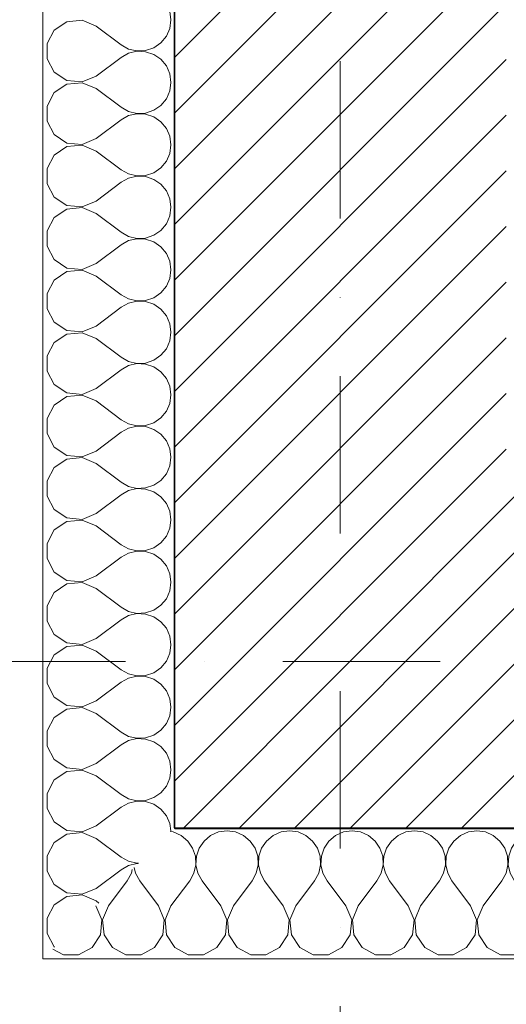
# Model space of a CAD drawing. Header units: millimetres. Extents: x -140780 to 266886, y -104422 to 233759.
# Tile 2 of 104: x 179048 to 179605, y 106803 to 107929. Entities that reach past the tile are written whole.
import ezdxf

# ---------------------------------------------------------------- set-up
doc = ezdxf.new("R2010")
doc.units = ezdxf.units.MM
doc.header["$MEASUREMENT"] = 0
doc.linetypes.add('Kropki i Kreski', pattern=[360, 180, -90, 0, -90])
for name, color, linetype in [('Konstrukcja - Siatki mod', 7, 'Continuous'), ('KR_INW', 7, 'Continuous'), ('NAPIS_SODON', 7, 'Continuous')]:
    doc.layers.add(name, color=color, linetype=linetype)
doc.layers.add('Konstrukcja - Siatki mod_Nr_pióra__48', color=7, linetype='Continuous', lineweight=15, true_color=0xa80f02)
doc.layers.add('KR_INW_Nr_pióra__102', color=7, linetype='Continuous', lineweight=5, true_color=0xcccccc)
for name, color, linetype, lineweight in [('KR_INW_Nr_pióra__101', 252, 'Continuous', 5), ('KR_INW_Nr_pióra__27', 7, 'Continuous', 25), ('KR_INW_Nr_pióra__47', 7, 'Continuous', 15), ('NAPIS_SODON_Nr_pióra__1', 7, 'Continuous', 13)]:
    doc.layers.add(name, color=color, linetype=linetype, lineweight=lineweight)
pattern_1 = [(45, (0, 0), (-31.819804, 31.819804), [])]

# ---------------------------------------------------------------- blocks, each defined once
blk = doc.blocks.new('Strop_1', base_point=(179225, 121523.3))
at = {"layer": 'NAPIS_SODON_Nr_pióra__1', "linetype": 'Continuous', "flags": 128}
blk.add_lwpolyline([(179225, 121523.3), (179225.9, 107003.8), (250898.3, 107008.3), (250897.4, 121527.8)], close=True, dxfattribs=at)
blk = doc.blocks.new('*X146')
at = {"layer": 'KR_INW_Nr_pióra__102', "linetype": 'Continuous'}
for p, q in [((179221.5, 107928.6), (179220.2, 107938.3)), ((179102.4, 107926.5), (179088, 107916.9)), ((179119.8, 107928.2), (179102.4, 107926.5)), ((179135.8, 107921.4), (179119.8, 107928.2)), ((179135.8, 107921.4), (179164.4, 107900)), ((179216.2, 107909.8), (179220.2, 107918.8)), ((179220.2, 107918.8), (179221.5, 107928.6)), ((179088, 107916.9), (179079.7, 107901.6)), ((179209.9, 107902.2), (179216.2, 107909.8)), ((179079.7, 107901.6), (179079.7, 107884.2)), ((179164.4, 107900), (179173, 107895.2)), ((179173, 107895.2), (179182.6, 107893)), ((179192.4, 107893.5), (179201.8, 107896.6)), ((179201.8, 107896.6), (179209.9, 107902.2)), ((179079.7, 107884.2), (179088, 107868.8)), ((179135.8, 107864.3), (179164.4, 107885.7)), ((179173, 107890.5), (179164.4, 107885.7)), ((179182.6, 107892.7), (179173, 107890.5)), ((179182.6, 107893), (179192.4, 107893.5)), ((179192.4, 107892.2), (179182.6, 107892.7)), ((179201.8, 107889.1), (179192.4, 107892.2)), ((179209.9, 107883.5), (179201.8, 107889.1)), ((179216.2, 107875.9), (179209.9, 107883.5)), ((179220.2, 107866.9), (179216.2, 107875.9)), ((179088, 107868.8), (179102.4, 107859.2)), ((179119.8, 107857.6), (179135.8, 107864.3)), ((179221.5, 107857.1), (179220.2, 107866.9)), ((179102.4, 107855.1), (179088, 107845.5)), ((179102.4, 107859.2), (179119.8, 107857.6)), ((179119.8, 107856.7), (179102.4, 107855.1)), ((179135.8, 107850), (179119.8, 107856.7)), ((179135.8, 107850), (179164.4, 107828.6)), ((179220.2, 107847.4), (179221.5, 107857.1)), ((179088, 107845.5), (179079.7, 107830.1)), ((179216.2, 107838.4), (179220.2, 107847.4)), ((179079.7, 107830.1), (179079.7, 107812.7)), ((179164.4, 107828.6), (179173, 107823.8)), ((179201.8, 107825.2), (179209.9, 107830.8)), ((179209.9, 107830.8), (179216.2, 107838.4)), ((179173, 107819.1), (179164.4, 107814.3)), ((179173, 107823.8), (179182.6, 107821.6)), ((179182.6, 107821.3), (179173, 107819.1)), ((179182.6, 107821.6), (179192.4, 107822.1)), ((179192.4, 107820.8), (179182.6, 107821.3)), ((179192.4, 107822.1), (179201.8, 107825.2)), ((179201.8, 107817.7), (179192.4, 107820.8)), ((179209.9, 107812.1), (179201.8, 107817.7)), ((179079.7, 107812.7), (179088, 107797.4)), ((179135.8, 107792.9), (179164.4, 107814.3)), ((179216.2, 107804.5), (179209.9, 107812.1)), ((179088, 107797.4), (179102.4, 107787.8)), ((179220.2, 107795.5), (179216.2, 107804.5)), ((179221.5, 107785.7), (179220.2, 107795.5)), ((179102.4, 107783.7), (179088, 107774)), ((179102.4, 107787.8), (179119.8, 107786.1)), ((179119.8, 107785.3), (179102.4, 107783.7)), ((179119.8, 107786.1), (179135.8, 107792.9)), ((179135.8, 107778.6), (179119.8, 107785.3)), ((179220.2, 107776), (179221.5, 107785.7)), ((179088, 107774), (179079.7, 107758.7)), ((179135.8, 107778.6), (179164.4, 107757.1)), ((179216.2, 107766.9), (179220.2, 107776)), ((179209.9, 107759.4), (179216.2, 107766.9)), ((179079.7, 107758.7), (179079.7, 107741.3)), ((179164.4, 107757.1), (179173, 107752.4)), ((179173, 107752.4), (179182.6, 107750.1)), ((179182.6, 107749.9), (179173, 107747.6)), ((179182.6, 107750.1), (179192.4, 107750.6)), ((179192.4, 107749.4), (179182.6, 107749.9)), ((179192.4, 107750.6), (179201.8, 107753.8)), ((179201.8, 107746.2), (179192.4, 107749.4)), ((179201.8, 107753.8), (179209.9, 107759.4)), ((179079.7, 107741.3), (179088, 107726)), ((179135.8, 107721.4), (179164.4, 107742.9)), ((179173, 107747.6), (179164.4, 107742.9)), ((179209.9, 107740.6), (179201.8, 107746.2)), ((179216.2, 107733.1), (179209.9, 107740.6)), ((179220.2, 107724), (179216.2, 107733.1)), ((179088, 107726), (179102.4, 107716.3)), ((179102.4, 107716.3), (179119.8, 107714.7)), ((179119.8, 107714.7), (179135.8, 107721.4)), ((179221.5, 107714.3), (179220.2, 107724)), ((179102.4, 107712.2), (179088, 107702.6)), ((179119.8, 107713.9), (179102.4, 107712.2)), ((179135.8, 107707.1), (179119.8, 107713.9)), ((179135.8, 107707.1), (179164.4, 107685.7)), ((179216.2, 107695.5), (179220.2, 107704.5)), ((179220.2, 107704.5), (179221.5, 107714.3)), ((179088, 107702.6), (179079.7, 107687.3)), ((179209.9, 107687.9), (179216.2, 107695.5)), ((179079.7, 107687.3), (179079.7, 107669.9)), ((179164.4, 107685.7), (179173, 107680.9)), ((179192.4, 107679.2), (179201.8, 107682.3)), ((179201.8, 107682.3), (179209.9, 107687.9)), ((179079.7, 107669.9), (179088, 107654.5)), ((179135.8, 107650), (179164.4, 107671.4)), ((179173, 107676.2), (179164.4, 107671.4)), ((179173, 107680.9), (179182.6, 107678.7)), ((179182.6, 107678.4), (179173, 107676.2)), ((179182.6, 107678.7), (179192.4, 107679.2)), ((179192.4, 107677.9), (179182.6, 107678.4)), ((179201.8, 107674.8), (179192.4, 107677.9)), ((179209.9, 107669.2), (179201.8, 107674.8)), ((179216.2, 107661.6), (179209.9, 107669.2)), ((179220.2, 107652.6), (179216.2, 107661.6)), ((179088, 107654.5), (179102.4, 107644.9)), ((179119.8, 107643.3), (179135.8, 107650)), ((179221.5, 107642.9), (179220.2, 107652.6)), ((179102.4, 107640.8), (179088, 107631.2)), ((179102.4, 107644.9), (179119.8, 107643.3)), ((179119.8, 107642.4), (179102.4, 107640.8)), ((179135.8, 107635.7), (179119.8, 107642.4)), ((179220.2, 107633.1), (179221.5, 107642.9)), ((179088, 107631.2), (179079.7, 107615.8)), ((179135.8, 107635.7), (179164.4, 107614.3)), ((179216.2, 107624.1), (179220.2, 107633.1)), ((179079.7, 107615.8), (179079.7, 107598.4)), ((179164.4, 107614.3), (179173, 107609.5)), ((179201.8, 107610.9), (179209.9, 107616.5)), ((179209.9, 107616.5), (179216.2, 107624.1)), ((179173, 107604.8), (179164.4, 107600)), ((179173, 107609.5), (179182.6, 107607.3)), ((179182.6, 107607), (179173, 107604.8)), ((179182.6, 107607.3), (179192.4, 107607.8)), ((179192.4, 107606.5), (179182.6, 107607)), ((179192.4, 107607.8), (179201.8, 107610.9)), ((179201.8, 107603.4), (179192.4, 107606.5)), ((179209.9, 107597.8), (179201.8, 107603.4)), ((179079.7, 107598.4), (179088, 107583.1)), ((179135.8, 107578.6), (179164.4, 107600)), ((179216.2, 107590.2), (179209.9, 107597.8)), ((179088, 107583.1), (179102.4, 107573.5)), ((179220.2, 107581.2), (179216.2, 107590.2)), ((179221.5, 107571.4), (179220.2, 107581.2)), ((179102.4, 107569.4), (179088, 107559.7)), ((179102.4, 107573.5), (179119.8, 107571.8)), ((179119.8, 107571), (179102.4, 107569.4)), ((179119.8, 107571.8), (179135.8, 107578.6)), ((179135.8, 107564.3), (179119.8, 107571)), ((179220.2, 107561.7), (179221.5, 107571.4)), ((179088, 107559.7), (179079.7, 107544.4)), ((179135.8, 107564.3), (179164.4, 107542.9)), ((179216.2, 107552.7), (179220.2, 107561.7)), ((179209.9, 107545.1), (179216.2, 107552.7)), ((179079.7, 107544.4), (179079.7, 107527)), ((179164.4, 107542.9), (179173, 107538.1)), ((179173, 107538.1), (179182.6, 107535.9)), ((179182.6, 107535.6), (179173, 107533.3)), ((179182.6, 107535.9), (179192.4, 107536.3)), ((179192.4, 107535.1), (179182.6, 107535.6)), ((179192.4, 107536.3), (179201.8, 107539.5)), ((179201.8, 107531.9), (179192.4, 107535.1)), ((179201.8, 107539.5), (179209.9, 107545.1)), ((179079.7, 107527), (179088, 107511.7)), ((179135.8, 107507.1), (179164.4, 107528.6)), ((179173, 107533.3), (179164.4, 107528.6)), ((179209.9, 107526.4), (179201.8, 107531.9)), ((179216.2, 107518.8), (179209.9, 107526.4)), ((179220.2, 107509.8), (179216.2, 107518.8)), ((179088, 107511.7), (179102.4, 107502.1)), ((179102.4, 107502.1), (179119.8, 107500.4)), ((179119.8, 107500.4), (179135.8, 107507.1)), ((179221.5, 107500), (179220.2, 107509.8)), ((179102.4, 107497.9), (179088, 107488.3)), ((179119.8, 107499.6), (179102.4, 107497.9)), ((179135.8, 107492.9), (179119.8, 107499.6)), ((179135.8, 107492.9), (179164.4, 107471.4)), ((179216.2, 107481.2), (179220.2, 107490.2)), ((179220.2, 107490.2), (179221.5, 107500)), ((179088, 107488.3), (179079.7, 107473)), ((179209.9, 107473.6), (179216.2, 107481.2)), ((179079.7, 107473), (179079.7, 107455.6)), ((179164.4, 107471.4), (179173, 107466.7)), ((179192.4, 107464.9), (179201.8, 107468.1)), ((179201.8, 107468.1), (179209.9, 107473.6)), ((179135.8, 107435.7), (179164.4, 107457.1)), ((179173, 107461.9), (179164.4, 107457.1)), ((179173, 107466.7), (179182.6, 107464.4)), ((179182.6, 107464.1), (179173, 107461.9)), ((179182.6, 107464.4), (179192.4, 107464.9)), ((179192.4, 107463.7), (179182.6, 107464.1)), ((179201.8, 107460.5), (179192.4, 107463.7)), ((179209.9, 107454.9), (179201.8, 107460.5)), ((179079.7, 107455.6), (179088, 107440.3)), ((179216.2, 107447.3), (179209.9, 107454.9)), ((179220.2, 107438.3), (179216.2, 107447.3)), ((179088, 107440.3), (179102.4, 107430.6)), ((179119.8, 107429), (179135.8, 107435.7)), ((179221.5, 107428.6), (179220.2, 107438.3)), ((179102.4, 107426.5), (179088, 107416.9)), ((179102.4, 107430.6), (179119.8, 107429)), ((179119.8, 107428.2), (179102.4, 107426.5)), ((179135.8, 107421.4), (179119.8, 107428.2)), ((179220.2, 107418.8), (179221.5, 107428.6)), ((179088, 107416.9), (179079.7, 107401.6)), ((179135.8, 107421.4), (179164.4, 107400)), ((179216.2, 107409.8), (179220.2, 107418.8)), ((179079.7, 107401.6), (179079.7, 107384.2)), ((179164.4, 107400), (179173, 107395.2)), ((179201.8, 107396.6), (179209.9, 107402.2)), ((179209.9, 107402.2), (179216.2, 107409.8)), ((179173, 107390.5), (179164.4, 107385.7)), ((179173, 107395.2), (179182.6, 107393)), ((179182.6, 107392.7), (179173, 107390.5)), ((179182.6, 107393), (179192.4, 107393.5)), ((179192.4, 107392.2), (179182.6, 107392.7)), ((179192.4, 107393.5), (179201.8, 107396.6)), ((179201.8, 107389.1), (179192.4, 107392.2)), ((179209.9, 107383.5), (179201.8, 107389.1)), ((179079.7, 107384.2), (179088, 107368.8)), ((179135.8, 107364.3), (179164.4, 107385.7)), ((179216.2, 107375.9), (179209.9, 107383.5)), ((179088, 107368.8), (179102.4, 107359.2)), ((179220.2, 107366.9), (179216.2, 107375.9)), ((179221.5, 107357.1), (179220.2, 107366.9)), ((179102.4, 107355.1), (179088, 107345.5)), ((179102.4, 107359.2), (179119.8, 107357.6)), ((179119.8, 107356.7), (179102.4, 107355.1)), ((179119.8, 107357.6), (179135.8, 107364.3)), ((179135.8, 107350), (179119.8, 107356.7)), ((179220.2, 107347.4), (179221.5, 107357.1)), ((179088, 107345.5), (179079.7, 107330.1)), ((179135.8, 107350), (179164.4, 107328.6)), ((179216.2, 107338.4), (179220.2, 107347.4)), ((179209.9, 107330.8), (179216.2, 107338.4)), ((179079.7, 107330.1), (179079.7, 107312.7)), ((179164.4, 107328.6), (179173, 107323.8)), ((179173, 107323.8), (179182.6, 107321.6)), ((179182.6, 107321.3), (179173, 107319.1)), ((179182.6, 107321.6), (179192.4, 107322.1)), ((179192.4, 107320.8), (179182.6, 107321.3)), ((179192.4, 107322.1), (179201.8, 107325.2)), ((179201.8, 107325.2), (179209.9, 107330.8)), ((179079.7, 107312.7), (179088, 107297.4)), ((179135.8, 107292.9), (179164.4, 107314.3)), ((179173, 107319.1), (179164.4, 107314.3)), ((179201.8, 107317.7), (179192.4, 107320.8)), ((179209.9, 107312.1), (179201.8, 107317.7)), ((179216.2, 107304.5), (179209.9, 107312.1)), ((179220.2, 107295.5), (179216.2, 107304.5)), ((179088, 107297.4), (179102.4, 107287.8)), ((179102.4, 107287.8), (179119.8, 107286.1)), ((179119.8, 107286.1), (179135.8, 107292.9)), ((179221.5, 107285.7), (179220.2, 107295.5)), ((179102.4, 107283.7), (179088, 107274)), ((179119.8, 107285.3), (179102.4, 107283.7)), ((179135.8, 107278.6), (179119.8, 107285.3)), ((179135.8, 107278.6), (179164.4, 107257.1)), ((179216.2, 107266.9), (179220.2, 107276)), ((179220.2, 107276), (179221.5, 107285.7)), ((179088, 107274), (179079.7, 107258.7)), ((179209.9, 107259.4), (179216.2, 107266.9)), ((179079.7, 107258.7), (179079.7, 107241.3)), ((179164.4, 107257.1), (179173, 107252.4)), ((179192.4, 107250.6), (179201.8, 107253.8)), ((179201.8, 107253.8), (179209.9, 107259.4)), ((179135.8, 107221.4), (179164.4, 107242.9)), ((179173, 107247.6), (179164.4, 107242.9)), ((179173, 107252.4), (179182.6, 107250.1)), ((179182.6, 107249.9), (179173, 107247.6)), ((179182.6, 107250.1), (179192.4, 107250.6)), ((179192.4, 107249.4), (179182.6, 107249.9)), ((179201.8, 107246.2), (179192.4, 107249.4)), ((179209.9, 107240.6), (179201.8, 107246.2)), ((179079.7, 107241.3), (179088, 107226)), ((179216.2, 107233.1), (179209.9, 107240.6)), ((179220.2, 107224), (179216.2, 107233.1)), ((179088, 107226), (179102.4, 107216.3)), ((179119.8, 107214.7), (179135.8, 107221.4)), ((179221.5, 107214.3), (179220.2, 107224)), ((179102.4, 107212.2), (179088, 107202.6)), ((179102.4, 107216.3), (179119.8, 107214.7)), ((179119.8, 107213.9), (179102.4, 107212.2)), ((179135.8, 107207.1), (179119.8, 107213.9)), ((179220.2, 107204.5), (179221.5, 107214.3)), ((179088, 107202.6), (179079.7, 107187.3)), ((179135.8, 107207.1), (179164.4, 107185.7)), ((179216.2, 107195.5), (179220.2, 107204.5)), ((179079.7, 107187.3), (179079.7, 107169.9)), ((179201.8, 107182.3), (179209.9, 107187.9)), ((179209.9, 107187.9), (179216.2, 107195.5)), ((179164.4, 107185.7), (179173, 107180.9)), ((179173, 107176.2), (179164.4, 107171.4)), ((179173, 107180.9), (179182.6, 107178.7)), ((179182.6, 107178.4), (179173, 107176.2)), ((179182.6, 107178.7), (179192.4, 107179.2)), ((179192.4, 107177.9), (179182.6, 107178.4)), ((179192.4, 107179.2), (179201.8, 107182.3)), ((179201.8, 107174.8), (179192.4, 107177.9)), ((179209.9, 107169.2), (179201.8, 107174.8)), ((179079.7, 107169.9), (179088, 107154.5)), ((179135.8, 107150), (179164.4, 107171.4)), ((179216.2, 107161.6), (179209.9, 107169.2)), ((179088, 107154.5), (179102.4, 107144.9)), ((179220.2, 107152.6), (179216.2, 107161.6)), ((179221.5, 107142.9), (179220.2, 107152.6)), ((179102.4, 107140.8), (179088, 107131.2)), ((179102.4, 107144.9), (179119.8, 107143.3)), ((179119.8, 107142.4), (179102.4, 107140.8)), ((179119.8, 107143.3), (179135.8, 107150)), ((179135.8, 107135.7), (179119.8, 107142.4)), ((179220.2, 107133.1), (179221.5, 107142.9)), ((179088, 107131.2), (179079.7, 107115.8)), ((179135.8, 107135.7), (179164.4, 107114.3)), ((179216.2, 107124.1), (179220.2, 107133.1)), ((179209.9, 107116.5), (179216.2, 107124.1)), ((179079.7, 107115.8), (179079.7, 107098.4)), ((179164.4, 107114.3), (179173, 107109.5)), ((179173, 107109.5), (179182.6, 107107.3)), ((179182.6, 107107.3), (179192.4, 107107.8)), ((179192.4, 107107.8), (179201.8, 107110.9)), ((179201.8, 107110.9), (179209.9, 107116.5)), ((179079.7, 107098.4), (179088, 107083.1)), ((179135.8, 107078.6), (179164.4, 107100)), ((179173, 107104.8), (179164.4, 107100)), ((179182.6, 107107), (179173, 107104.8)), ((179192.4, 107106.5), (179182.6, 107107)), ((179201.8, 107103.4), (179192.4, 107106.5)), ((179209.9, 107097.8), (179201.8, 107103.4)), ((179216.2, 107090.2), (179209.9, 107097.8)), ((179220.2, 107081.2), (179216.2, 107090.2)), ((179088, 107083.1), (179102.4, 107073.5)), ((179102.4, 107073.5), (179119.8, 107071.8)), ((179119.8, 107071.8), (179135.8, 107078.6)), ((179221.5, 107071.4), (179220.2, 107081.2)), ((179102.4, 107069.4), (179088, 107059.7)), ((179119.8, 107071), (179102.4, 107069.4)), ((179135.8, 107064.3), (179119.8, 107071)), ((179135.8, 107064.3), (179164.4, 107042.9)), ((179220.2, 107061.7), (179221.5, 107071.4)), ((179088, 107059.7), (179079.7, 107044.4)), ((179209.9, 107045.1), (179216.2, 107052.7)), ((179216.2, 107052.7), (179220.2, 107061.7)), ((179079.7, 107044.4), (179079.7, 107027)), ((179164.4, 107042.9), (179173, 107038.1)), ((179201.8, 107039.5), (179209.9, 107045.1)), ((179135.8, 107007.1), (179164.4, 107028.6)), ((179173, 107033.3), (179164.4, 107028.6)), ((179173, 107038.1), (179182.6, 107035.9)), ((179182.6, 107035.6), (179173, 107033.3)), ((179182.6, 107035.9), (179192.4, 107036.3)), ((179192.4, 107035.1), (179182.6, 107035.6)), ((179192.4, 107036.3), (179201.8, 107039.5)), ((179201.8, 107031.9), (179192.4, 107035.1)), ((179209.9, 107026.4), (179201.8, 107031.9)), ((179079.7, 107027), (179088, 107011.7)), ((179216.2, 107018.8), (179209.9, 107026.4)), ((179220.2, 107009.8), (179216.2, 107018.8)), ((179088, 107011.7), (179102.4, 107002.1)), ((179119.8, 107000.4), (179135.8, 107007.1)), ((179221.3, 107001.4), (179220.2, 107009.8)), ((179102.4, 106997.9), (179088, 106988.3)), ((179102.4, 107002.1), (179119.8, 107000.4)), ((179119.8, 106999.6), (179102.4, 106997.9)), ((179135.8, 106992.9), (179119.8, 106999.6)), ((179088, 106988.3), (179079.7, 106973)), ((179135.8, 106992.9), (179164.4, 106971.4)), ((179079.7, 106973), (179079.7, 106955.6)), ((179164.4, 106971.4), (179173, 106966.7)), ((179173, 106961.9), (179164.4, 106957.1)), ((179173, 106966.7), (179182.6, 106964.4)), ((179182.6, 106964.1), (179173, 106961.9)), ((179182.6, 106964.4), (179184.5, 106964.5)), ((179184, 106964.1), (179182.6, 106964.1)), ((179079.7, 106955.6), (179088, 106940.3)), ((179135.8, 106935.7), (179164.4, 106957.1)), ((179088, 106940.3), (179102.4, 106930.6)), ((179102.4, 106930.6), (179119.8, 106929)), ((179119.8, 106928.2), (179102.4, 106926.5)), ((179119.8, 106929), (179135.8, 106935.7)), ((179135.8, 106921.4), (179119.8, 106928.2)), ((179088, 106916.9), (179079.7, 106901.6)), ((179102.4, 106926.5), (179088, 106916.9)), ((179135.8, 106921.4), (179139, 106919)), ((179079.7, 106901.6), (179079.7, 106884.2)), ((179079.7, 106884.2), (179088, 106868.8)), ((179088, 106868.8), (179088.4, 106868.5))]:
    blk.add_line(p, q, dxfattribs=at)
blk = doc.blocks.new('Ściana_2', base_point=(179075.1, 121675.6))
at = {"layer": 'KR_INW_Nr_pióra__101', "linetype": 'Continuous'}
h = blk.add_hatch(dxfattribs=at)
h.set_pattern_fill('Cegła_licówka', color=256, style=0, pattern_type=2)
h.set_pattern_definition(pattern_1)
h.paths.add_polyline_path([(179225.1, 107005.1), (179605.1, 107385.1), (179605.1, 113729.1), (179405.1, 113729.1), (179290.1, 113729.1), (179225.1, 113729.1)])
at = {"layer": 'KR_INW_Nr_pióra__27', "linetype": 'Continuous'}
blk.add_line((179225.1, 113729.1), (179225.1, 107005.1), dxfattribs=at)
at = {"layer": 'KR_INW_Nr_pióra__47', "linetype": 'Continuous', "flags": 128}
blk.add_lwpolyline([(179075.1, 113729.1), (179075.1, 106855.1)], dxfattribs=at)
at = {"layer": 'KR_INW'}
blk.add_blockref('*X146', (0, 0), dxfattribs=at)
blk = doc.blocks.new('*X149')
at = {"layer": 'KR_INW_Nr_pióra__102', "linetype": 'Continuous'}
for p, q in [((179224, 107000.2), (179220.6, 107000.7)), ((179233.1, 106996.2), (179224, 107000.2)), ((179240.6, 106989.9), (179233.1, 106996.2)), ((179266.9, 106996.2), (179259.4, 106989.9)), ((179276, 107000.2), (179266.9, 106996.2)), ((179285.7, 107001.6), (179276, 107000.2)), ((179295.5, 107000.2), (179285.7, 107001.6)), ((179304.5, 106996.2), (179295.5, 107000.2)), ((179312.1, 106989.9), (179304.5, 106996.2)), ((179338.4, 106996.2), (179330.8, 106989.9)), ((179347.4, 107000.2), (179338.4, 106996.2)), ((179357.1, 107001.6), (179347.4, 107000.2)), ((179366.9, 107000.2), (179357.1, 107001.6)), ((179375.9, 106996.2), (179366.9, 107000.2)), ((179383.5, 106989.9), (179375.9, 106996.2)), ((179409.8, 106996.2), (179402.2, 106989.9)), ((179418.8, 107000.2), (179409.8, 106996.2)), ((179428.6, 107001.6), (179418.8, 107000.2)), ((179438.3, 107000.2), (179428.6, 107001.6)), ((179447.3, 106996.2), (179438.3, 107000.2)), ((179454.9, 106989.9), (179447.3, 106996.2)), ((179481.2, 106996.2), (179473.6, 106989.9)), ((179490.2, 107000.2), (179481.2, 106996.2)), ((179500, 107001.6), (179490.2, 107000.2)), ((179509.8, 107000.2), (179500, 107001.6)), ((179518.8, 106996.2), (179509.8, 107000.2)), ((179526.4, 106989.9), (179518.8, 106996.2)), ((179552.7, 106996.2), (179545.1, 106989.9)), ((179561.7, 107000.2), (179552.7, 106996.2)), ((179571.4, 107001.6), (179561.7, 107000.2)), ((179581.2, 107000.2), (179571.4, 107001.6)), ((179590.2, 106996.2), (179581.2, 107000.2)), ((179597.8, 106989.9), (179590.2, 106996.2)), ((179624.1, 106996.2), (179616.5, 106989.9)), ((179633.1, 107000.2), (179624.1, 106996.2)), ((179642.9, 107001.6), (179633.1, 107000.2)), ((179652.6, 107000.2), (179642.9, 107001.6)), ((179661.6, 106996.2), (179652.6, 107000.2)), ((179669.2, 106989.9), (179661.6, 106996.2)), ((179695.5, 106996.2), (179687.9, 106989.9)), ((179704.5, 107000.2), (179695.5, 106996.2)), ((179714.3, 107001.6), (179704.5, 107000.2)), ((179724, 107000.2), (179714.3, 107001.6)), ((179733.1, 106996.2), (179724, 107000.2)), ((179740.6, 106989.9), (179733.1, 106996.2)), ((179766.9, 106996.2), (179759.4, 106989.9)), ((179776, 107000.2), (179766.9, 106996.2)), ((179785.7, 107001.6), (179776, 107000.2)), ((179795.5, 107000.2), (179785.7, 107001.6)), ((179804.5, 106996.2), (179795.5, 107000.2)), ((179812.1, 106989.9), (179804.5, 106996.2)), ((179838.4, 106996.2), (179830.8, 106989.9)), ((179847.4, 107000.2), (179838.4, 106996.2)), ((179857.1, 107001.6), (179847.4, 107000.2)), ((179866.9, 107000.2), (179857.1, 107001.6)), ((179875.9, 106996.2), (179866.9, 107000.2)), ((179883.5, 106989.9), (179875.9, 106996.2)), ((179909.8, 106996.2), (179902.2, 106989.9)), ((179918.8, 107000.2), (179909.8, 106996.2)), ((179928.6, 107001.6), (179918.8, 107000.2)), ((179938.3, 107000.2), (179928.6, 107001.6)), ((179947.3, 106996.2), (179938.3, 107000.2)), ((179954.9, 106989.9), (179947.3, 106996.2)), ((179981.2, 106996.2), (179973.6, 106989.9)), ((179990.2, 107000.2), (179981.2, 106996.2)), ((180000, 107001.6), (179990.2, 107000.2)), ((180009.8, 107000.2), (180000, 107001.6)), ((180018.8, 106996.2), (180009.8, 107000.2)), ((180026.4, 106989.9), (180018.8, 106996.2)), ((180052.7, 106996.2), (180045.1, 106989.9)), ((180061.7, 107000.2), (180052.7, 106996.2)), ((180071.4, 107001.6), (180061.7, 107000.2)), ((180081.2, 107000.2), (180071.4, 107001.6)), ((180090.2, 106996.2), (180081.2, 107000.2)), ((180097.8, 106989.9), (180090.2, 106996.2)), ((180124.1, 106996.2), (180116.5, 106989.9)), ((180133.1, 107000.2), (180124.1, 106996.2)), ((180142.9, 107001.6), (180133.1, 107000.2)), ((180152.6, 107000.2), (180142.9, 107001.6)), ((180161.6, 106996.2), (180152.6, 107000.2)), ((180169.2, 106989.9), (180161.6, 106996.2)), ((180195.5, 106996.2), (180187.9, 106989.9)), ((180204.5, 107000.2), (180195.5, 106996.2)), ((180214.3, 107001.6), (180204.5, 107000.2)), ((180224, 107000.2), (180214.3, 107001.6)), ((180233.1, 106996.2), (180224, 107000.2)), ((180240.6, 106989.9), (180233.1, 106996.2)), ((180266.9, 106996.2), (180259.4, 106989.9)), ((180276, 107000.2), (180266.9, 106996.2)), ((180285.7, 107001.6), (180276, 107000.2)), ((180295.5, 107000.2), (180285.7, 107001.6)), ((180304.5, 106996.2), (180295.5, 107000.2)), ((180312.1, 106989.9), (180304.5, 106996.2)), ((180338.4, 106996.2), (180330.8, 106989.9)), ((180347.4, 107000.2), (180338.4, 106996.2)), ((180357.1, 107001.6), (180347.4, 107000.2)), ((180366.9, 107000.2), (180357.1, 107001.6)), ((180375.9, 106996.2), (180366.9, 107000.2)), ((180383.5, 106989.9), (180375.9, 106996.2)), ((180409.8, 106996.2), (180402.2, 106989.9)), ((180418.8, 107000.2), (180409.8, 106996.2)), ((180428.6, 107001.6), (180418.8, 107000.2)), ((180438.3, 107000.2), (180428.6, 107001.6)), ((180447.3, 106996.2), (180438.3, 107000.2)), ((180454.9, 106989.9), (180447.3, 106996.2)), ((180481.2, 106996.2), (180473.6, 106989.9)), ((180490.2, 107000.2), (180481.2, 106996.2)), ((180500, 107001.6), (180490.2, 107000.2)), ((180509.8, 107000.2), (180500, 107001.6)), ((180518.8, 106996.2), (180509.8, 107000.2)), ((180526.4, 106989.9), (180518.8, 106996.2)), ((180552.7, 106996.2), (180545.1, 106989.9)), ((180560.5, 106999.7), (180552.7, 106996.2)), ((179246.2, 106981.8), (179240.6, 106989.9)), ((179259.4, 106989.9), (179253.8, 106981.8)), ((179317.7, 106981.8), (179312.1, 106989.9)), ((179330.8, 106989.9), (179325.2, 106981.8)), ((179389.1, 106981.8), (179383.5, 106989.9)), ((179402.2, 106989.9), (179396.6, 106981.8)), ((179460.5, 106981.8), (179454.9, 106989.9)), ((179473.6, 106989.9), (179468.1, 106981.8)), ((179531.9, 106981.8), (179526.4, 106989.9)), ((179545.1, 106989.9), (179539.5, 106981.8)), ((179603.4, 106981.8), (179597.8, 106989.9)), ((179616.5, 106989.9), (179610.9, 106981.8)), ((179674.8, 106981.8), (179669.2, 106989.9)), ((179687.9, 106989.9), (179682.3, 106981.8)), ((179746.2, 106981.8), (179740.6, 106989.9)), ((179759.4, 106989.9), (179753.8, 106981.8)), ((179817.7, 106981.8), (179812.1, 106989.9)), ((179830.8, 106989.9), (179825.2, 106981.8)), ((179889.1, 106981.8), (179883.5, 106989.9)), ((179902.2, 106989.9), (179896.6, 106981.8)), ((179960.5, 106981.8), (179954.9, 106989.9)), ((179973.6, 106989.9), (179968.1, 106981.8)), ((180031.9, 106981.8), (180026.4, 106989.9)), ((180045.1, 106989.9), (180039.5, 106981.8)), ((180103.4, 106981.8), (180097.8, 106989.9)), ((180116.5, 106989.9), (180110.9, 106981.8)), ((180174.8, 106981.8), (180169.2, 106989.9)), ((180187.9, 106989.9), (180182.3, 106981.8)), ((180246.2, 106981.8), (180240.6, 106989.9)), ((180259.4, 106989.9), (180253.8, 106981.8)), ((180317.7, 106981.8), (180312.1, 106989.9)), ((180330.8, 106989.9), (180325.2, 106981.8)), ((180389.1, 106981.8), (180383.5, 106989.9)), ((180402.2, 106989.9), (180396.6, 106981.8)), ((180460.5, 106981.8), (180454.9, 106989.9)), ((180473.6, 106989.9), (180468.1, 106981.8)), ((180531.9, 106981.8), (180526.4, 106989.9)), ((180545.1, 106989.9), (180539.5, 106981.8)), ((179249.4, 106972.5), (179246.2, 106981.8)), ((179249.9, 106962.6), (179249.4, 106972.5)), ((179250.6, 106972.5), (179250.1, 106962.6)), ((179253.8, 106981.8), (179250.6, 106972.5)), ((179320.8, 106972.5), (179317.7, 106981.8)), ((179321.3, 106962.6), (179320.8, 106972.5)), ((179322.1, 106972.5), (179321.6, 106962.6)), ((179325.2, 106981.8), (179322.1, 106972.5)), ((179392.2, 106972.5), (179389.1, 106981.8)), ((179392.7, 106962.6), (179392.2, 106972.5)), ((179393.5, 106972.5), (179393, 106962.6)), ((179396.6, 106981.8), (179393.5, 106972.5)), ((179463.7, 106972.5), (179460.5, 106981.8)), ((179464.1, 106962.6), (179463.7, 106972.5)), ((179464.9, 106972.5), (179464.4, 106962.6)), ((179468.1, 106981.8), (179464.9, 106972.5)), ((179535.1, 106972.5), (179531.9, 106981.8)), ((179535.6, 106962.6), (179535.1, 106972.5)), ((179536.3, 106972.5), (179535.9, 106962.6)), ((179539.5, 106981.8), (179536.3, 106972.5)), ((179606.5, 106972.5), (179603.4, 106981.8)), ((179607, 106962.6), (179606.5, 106972.5)), ((179607.8, 106972.5), (179607.3, 106962.6)), ((179610.9, 106981.8), (179607.8, 106972.5)), ((179677.9, 106972.5), (179674.8, 106981.8)), ((179678.4, 106962.6), (179677.9, 106972.5)), ((179679.2, 106972.5), (179678.7, 106962.6)), ((179682.3, 106981.8), (179679.2, 106972.5)), ((179749.4, 106972.5), (179746.2, 106981.8)), ((179749.9, 106962.6), (179749.4, 106972.5)), ((179750.6, 106972.5), (179750.1, 106962.6)), ((179753.8, 106981.8), (179750.6, 106972.5)), ((179820.8, 106972.5), (179817.7, 106981.8)), ((179821.3, 106962.6), (179820.8, 106972.5)), ((179822.1, 106972.5), (179821.6, 106962.6)), ((179825.2, 106981.8), (179822.1, 106972.5)), ((179892.2, 106972.5), (179889.1, 106981.8)), ((179892.7, 106962.6), (179892.2, 106972.5)), ((179893.5, 106972.5), (179893, 106962.6)), ((179896.6, 106981.8), (179893.5, 106972.5)), ((179963.7, 106972.5), (179960.5, 106981.8)), ((179964.1, 106962.6), (179963.7, 106972.5)), ((179964.9, 106972.5), (179964.4, 106962.6)), ((179968.1, 106981.8), (179964.9, 106972.5)), ((180035.1, 106972.5), (180031.9, 106981.8)), ((180035.6, 106962.6), (180035.1, 106972.5)), ((180036.3, 106972.5), (180035.9, 106962.6)), ((180039.5, 106981.8), (180036.3, 106972.5)), ((180106.5, 106972.5), (180103.4, 106981.8)), ((180107, 106962.6), (180106.5, 106972.5)), ((180107.8, 106972.5), (180107.3, 106962.6)), ((180110.9, 106981.8), (180107.8, 106972.5)), ((180177.9, 106972.5), (180174.8, 106981.8)), ((180178.4, 106962.6), (180177.9, 106972.5)), ((180179.2, 106972.5), (180178.7, 106962.6)), ((180182.3, 106981.8), (180179.2, 106972.5)), ((180249.4, 106972.5), (180246.2, 106981.8)), ((180249.9, 106962.6), (180249.4, 106972.5)), ((180250.6, 106972.5), (180250.1, 106962.6)), ((180253.8, 106981.8), (180250.6, 106972.5)), ((180320.8, 106972.5), (180317.7, 106981.8)), ((180321.3, 106962.6), (180320.8, 106972.5)), ((180322.1, 106972.5), (180321.6, 106962.6)), ((180325.2, 106981.8), (180322.1, 106972.5)), ((180392.2, 106972.5), (180389.1, 106981.8)), ((180392.7, 106962.6), (180392.2, 106972.5)), ((180393.5, 106972.5), (180393, 106962.6)), ((180396.6, 106981.8), (180393.5, 106972.5)), ((180463.7, 106972.5), (180460.5, 106981.8)), ((180464.1, 106962.6), (180463.7, 106972.5)), ((180464.9, 106972.5), (180464.4, 106962.6)), ((180468.1, 106981.8), (180464.9, 106972.5)), ((180535.1, 106972.5), (180531.9, 106981.8)), ((180535.6, 106962.6), (180535.1, 106972.5)), ((180536.3, 106972.5), (180535.9, 106962.6)), ((180539.5, 106981.8), (180536.3, 106972.5)), ((179247.6, 106953.1), (179249.9, 106962.6)), ((179250.1, 106962.6), (179252.4, 106953.1)), ((179319.1, 106953.1), (179321.3, 106962.6)), ((179321.6, 106962.6), (179323.8, 106953.1)), ((179390.5, 106953.1), (179392.7, 106962.6)), ((179393, 106962.6), (179395.2, 106953.1)), ((179461.9, 106953.1), (179464.1, 106962.6)), ((179464.4, 106962.6), (179466.7, 106953.1)), ((179533.3, 106953.1), (179535.6, 106962.6)), ((179535.9, 106962.6), (179538.1, 106953.1)), ((179604.8, 106953.1), (179607, 106962.6)), ((179607.3, 106962.6), (179609.5, 106953.1)), ((179676.2, 106953.1), (179678.4, 106962.6)), ((179678.7, 106962.6), (179680.9, 106953.1)), ((179747.6, 106953.1), (179749.9, 106962.6)), ((179750.1, 106962.6), (179752.4, 106953.1)), ((179819.1, 106953.1), (179821.3, 106962.6)), ((179821.6, 106962.6), (179823.8, 106953.1)), ((179890.5, 106953.1), (179892.7, 106962.6)), ((179893, 106962.6), (179895.2, 106953.1)), ((179961.9, 106953.1), (179964.1, 106962.6)), ((179964.4, 106962.6), (179966.7, 106953.1)), ((180033.3, 106953.1), (180035.6, 106962.6)), ((180035.9, 106962.6), (180038.1, 106953.1)), ((180104.8, 106953.1), (180107, 106962.6)), ((180107.3, 106962.6), (180109.5, 106953.1)), ((180176.2, 106953.1), (180178.4, 106962.6)), ((180178.7, 106962.6), (180180.9, 106953.1)), ((180247.6, 106953.1), (180249.9, 106962.6)), ((180250.1, 106962.6), (180252.4, 106953.1)), ((180319.1, 106953.1), (180321.3, 106962.6)), ((180321.6, 106962.6), (180323.8, 106953.1)), ((180390.5, 106953.1), (180392.7, 106962.6)), ((180393, 106962.6), (180395.2, 106953.1)), ((180461.9, 106953.1), (180464.1, 106962.6)), ((180464.4, 106962.6), (180466.7, 106953.1)), ((180533.3, 106953.1), (180535.6, 106962.6)), ((180535.9, 106962.6), (180538.1, 106953.1)), ((179171.4, 106944.4), (179176.2, 106953.1)), ((179176.2, 106953.1), (179177.2, 106957.2)), ((179179.4, 106959.5), (179180.9, 106953.1)), ((179180.9, 106953.1), (179185.7, 106944.4)), ((179242.9, 106944.4), (179247.6, 106953.1)), ((179252.4, 106953.1), (179257.1, 106944.4)), ((179314.3, 106944.4), (179319.1, 106953.1)), ((179323.8, 106953.1), (179328.6, 106944.4)), ((179385.7, 106944.4), (179390.5, 106953.1)), ((179395.2, 106953.1), (179400, 106944.4)), ((179457.1, 106944.4), (179461.9, 106953.1)), ((179466.7, 106953.1), (179471.4, 106944.4)), ((179528.6, 106944.4), (179533.3, 106953.1)), ((179538.1, 106953.1), (179542.9, 106944.4)), ((179600, 106944.4), (179604.8, 106953.1)), ((179609.5, 106953.1), (179614.3, 106944.4)), ((179671.4, 106944.4), (179676.2, 106953.1)), ((179680.9, 106953.1), (179685.7, 106944.4)), ((179742.9, 106944.4), (179747.6, 106953.1)), ((179752.4, 106953.1), (179757.1, 106944.4)), ((179814.3, 106944.4), (179819.1, 106953.1)), ((179823.8, 106953.1), (179828.6, 106944.4)), ((179885.7, 106944.4), (179890.5, 106953.1)), ((179895.2, 106953.1), (179900, 106944.4)), ((179957.1, 106944.4), (179961.9, 106953.1)), ((179966.7, 106953.1), (179971.4, 106944.4)), ((180028.6, 106944.4), (180033.3, 106953.1)), ((180038.1, 106953.1), (180042.9, 106944.4)), ((180100, 106944.4), (180104.8, 106953.1)), ((180109.5, 106953.1), (180114.3, 106944.4)), ((180171.4, 106944.4), (180176.2, 106953.1)), ((180180.9, 106953.1), (180185.7, 106944.4)), ((180242.9, 106944.4), (180247.6, 106953.1)), ((180252.4, 106953.1), (180257.1, 106944.4)), ((180314.3, 106944.4), (180319.1, 106953.1)), ((180323.8, 106953.1), (180328.6, 106944.4)), ((180385.7, 106944.4), (180390.5, 106953.1)), ((180395.2, 106953.1), (180400, 106944.4)), ((180457.1, 106944.4), (180461.9, 106953.1)), ((180466.7, 106953.1), (180471.4, 106944.4)), ((180528.6, 106944.4), (180533.3, 106953.1)), ((180538.1, 106953.1), (180542.9, 106944.4)), ((179150, 106915.9), (179171.4, 106944.4)), ((179207.1, 106915.9), (179185.7, 106944.4)), ((179221.4, 106915.9), (179242.9, 106944.4)), ((179278.6, 106915.9), (179257.1, 106944.4)), ((179292.9, 106915.9), (179314.3, 106944.4)), ((179350, 106915.9), (179328.6, 106944.4)), ((179364.3, 106915.9), (179385.7, 106944.4)), ((179421.4, 106915.9), (179400, 106944.4)), ((179435.7, 106915.9), (179457.1, 106944.4)), ((179492.9, 106915.9), (179471.4, 106944.4)), ((179507.1, 106915.9), (179528.6, 106944.4)), ((179564.3, 106915.9), (179542.9, 106944.4)), ((179578.6, 106915.9), (179600, 106944.4)), ((179635.7, 106915.9), (179614.3, 106944.4)), ((179650, 106915.9), (179671.4, 106944.4)), ((179707.1, 106915.9), (179685.7, 106944.4)), ((179721.4, 106915.9), (179742.9, 106944.4)), ((179778.6, 106915.9), (179757.1, 106944.4)), ((179792.9, 106915.9), (179814.3, 106944.4)), ((179850, 106915.9), (179828.6, 106944.4)), ((179864.3, 106915.9), (179885.7, 106944.4)), ((179921.4, 106915.9), (179900, 106944.4)), ((179935.7, 106915.9), (179957.1, 106944.4)), ((179992.9, 106915.9), (179971.4, 106944.4)), ((180007.1, 106915.9), (180028.6, 106944.4)), ((180064.3, 106915.9), (180042.9, 106944.4)), ((180078.6, 106915.9), (180100, 106944.4)), ((180135.7, 106915.9), (180114.3, 106944.4)), ((180150, 106915.9), (180171.4, 106944.4)), ((180207.1, 106915.9), (180185.7, 106944.4)), ((180221.4, 106915.9), (180242.9, 106944.4)), ((180278.6, 106915.9), (180257.1, 106944.4)), ((180292.9, 106915.9), (180314.3, 106944.4)), ((180350, 106915.9), (180328.6, 106944.4)), ((180364.3, 106915.9), (180385.7, 106944.4)), ((180421.4, 106915.9), (180400, 106944.4)), ((180435.7, 106915.9), (180457.1, 106944.4)), ((180492.9, 106915.9), (180471.4, 106944.4)), ((180507.1, 106915.9), (180528.6, 106944.4)), ((180560.5, 106920.9), (180542.9, 106944.4)), ((179142.4, 106899.8), (179135.7, 106915.8)), ((179150, 106915.9), (179143.3, 106899.8)), ((179213.9, 106899.8), (179207.1, 106915.9)), ((179221.4, 106915.9), (179214.7, 106899.8)), ((179285.3, 106899.8), (179278.6, 106915.9)), ((179292.9, 106915.9), (179286.1, 106899.8)), ((179356.7, 106899.8), (179350, 106915.9)), ((179364.3, 106915.9), (179357.6, 106899.8)), ((179428.2, 106899.8), (179421.4, 106915.9)), ((179435.7, 106915.9), (179429, 106899.8)), ((179499.6, 106899.8), (179492.9, 106915.9)), ((179507.1, 106915.9), (179500.4, 106899.8)), ((179571, 106899.8), (179564.3, 106915.9)), ((179578.6, 106915.9), (179571.8, 106899.8)), ((179642.4, 106899.8), (179635.7, 106915.9)), ((179650, 106915.9), (179643.3, 106899.8)), ((179713.9, 106899.8), (179707.1, 106915.9)), ((179721.4, 106915.9), (179714.7, 106899.8)), ((179785.3, 106899.8), (179778.6, 106915.9)), ((179792.9, 106915.9), (179786.1, 106899.8)), ((179856.7, 106899.8), (179850, 106915.9)), ((179864.3, 106915.9), (179857.6, 106899.8)), ((179928.2, 106899.8), (179921.4, 106915.9)), ((179935.7, 106915.9), (179929, 106899.8)), ((179999.6, 106899.8), (179992.9, 106915.9)), ((180007.1, 106915.9), (180000.4, 106899.8)), ((180071, 106899.8), (180064.3, 106915.9)), ((180078.6, 106915.9), (180071.8, 106899.8)), ((180142.4, 106899.8), (180135.7, 106915.9)), ((180150, 106915.9), (180143.3, 106899.8)), ((180213.9, 106899.8), (180207.1, 106915.9)), ((180221.4, 106915.9), (180214.7, 106899.8)), ((180285.3, 106899.8), (180278.6, 106915.9)), ((180292.9, 106915.9), (180286.1, 106899.8)), ((180356.7, 106899.8), (180350, 106915.9)), ((180364.3, 106915.9), (180357.6, 106899.8)), ((180428.2, 106899.8), (180421.4, 106915.9)), ((180435.7, 106915.9), (180429, 106899.8)), ((180499.6, 106899.8), (180492.9, 106915.9)), ((180507.1, 106915.9), (180500.4, 106899.8)), ((179140.8, 106882.5), (179142.4, 106899.8)), ((179143.3, 106899.8), (179144.9, 106882.5)), ((179212.2, 106882.5), (179213.9, 106899.8)), ((179214.7, 106899.8), (179216.3, 106882.5)), ((179283.7, 106882.5), (179285.3, 106899.8)), ((179286.1, 106899.8), (179287.8, 106882.5)), ((179355.1, 106882.5), (179356.7, 106899.8)), ((179357.6, 106899.8), (179359.2, 106882.5)), ((179426.5, 106882.5), (179428.2, 106899.8)), ((179429, 106899.8), (179430.6, 106882.5)), ((179497.9, 106882.5), (179499.6, 106899.8)), ((179500.4, 106899.8), (179502.1, 106882.5)), ((179569.4, 106882.5), (179571, 106899.8)), ((179571.8, 106899.8), (179573.5, 106882.5)), ((179640.8, 106882.5), (179642.4, 106899.8)), ((179643.3, 106899.8), (179644.9, 106882.5)), ((179712.2, 106882.5), (179713.9, 106899.8)), ((179714.7, 106899.8), (179716.3, 106882.5)), ((179783.7, 106882.5), (179785.3, 106899.8)), ((179786.1, 106899.8), (179787.8, 106882.5)), ((179855.1, 106882.5), (179856.7, 106899.8)), ((179857.6, 106899.8), (179859.2, 106882.5)), ((179926.5, 106882.5), (179928.2, 106899.8)), ((179929, 106899.8), (179930.6, 106882.5)), ((179997.9, 106882.5), (179999.6, 106899.8)), ((180000.4, 106899.8), (180002.1, 106882.5)), ((180069.4, 106882.5), (180071, 106899.8)), ((180071.8, 106899.8), (180073.5, 106882.5)), ((180140.8, 106882.5), (180142.4, 106899.8)), ((180143.3, 106899.8), (180144.9, 106882.5)), ((180212.2, 106882.5), (180213.9, 106899.8)), ((180214.7, 106899.8), (180216.3, 106882.5)), ((180283.7, 106882.5), (180285.3, 106899.8)), ((180286.1, 106899.8), (180287.8, 106882.5)), ((180355.1, 106882.5), (180356.7, 106899.8)), ((180357.6, 106899.8), (180359.2, 106882.5)), ((180426.5, 106882.5), (180428.2, 106899.8)), ((180429, 106899.8), (180430.6, 106882.5)), ((180497.9, 106882.5), (180499.6, 106899.8)), ((180500.4, 106899.8), (180502.1, 106882.5)), ((179131.2, 106868), (179140.8, 106882.5)), ((179144.9, 106882.5), (179154.5, 106868)), ((179202.6, 106868), (179212.2, 106882.5)), ((179216.3, 106882.5), (179226, 106868)), ((179274, 106868), (179283.7, 106882.5)), ((179287.8, 106882.5), (179297.4, 106868)), ((179345.5, 106868), (179355.1, 106882.5)), ((179359.2, 106882.5), (179368.8, 106868)), ((179416.9, 106868), (179426.5, 106882.5)), ((179430.6, 106882.5), (179440.3, 106868)), ((179488.3, 106868), (179497.9, 106882.5)), ((179502.1, 106882.5), (179511.7, 106868)), ((179559.7, 106868), (179569.4, 106882.5)), ((179573.5, 106882.5), (179583.1, 106868)), ((179631.2, 106868), (179640.8, 106882.5)), ((179644.9, 106882.5), (179654.5, 106868)), ((179702.6, 106868), (179712.2, 106882.5)), ((179716.3, 106882.5), (179726, 106868)), ((179774, 106868), (179783.7, 106882.5)), ((179787.8, 106882.5), (179797.4, 106868)), ((179845.5, 106868), (179855.1, 106882.5)), ((179859.2, 106882.5), (179868.8, 106868)), ((179916.9, 106868), (179926.5, 106882.5)), ((179930.6, 106882.5), (179940.3, 106868)), ((179988.3, 106868), (179997.9, 106882.5)), ((180002.1, 106882.5), (180011.7, 106868)), ((180059.7, 106868), (180069.4, 106882.5)), ((180073.5, 106882.5), (180083.1, 106868)), ((180131.2, 106868), (180140.8, 106882.5)), ((180144.9, 106882.5), (180154.5, 106868)), ((180202.6, 106868), (180212.2, 106882.5)), ((180216.3, 106882.5), (180226, 106868)), ((180274, 106868), (180283.7, 106882.5)), ((180287.8, 106882.5), (180297.4, 106868)), ((180345.5, 106868), (180355.1, 106882.5)), ((180359.2, 106882.5), (180368.8, 106868)), ((180416.9, 106868), (180426.5, 106882.5)), ((180430.6, 106882.5), (180440.3, 106868)), ((180488.3, 106868), (180497.9, 106882.5)), ((180502.1, 106882.5), (180511.7, 106868)), ((179086.3, 106866.3), (179098.4, 106859.8)), ((179098.4, 106859.8), (179115.8, 106859.8)), ((179115.8, 106859.8), (179131.2, 106868)), ((179154.5, 106868), (179169.9, 106859.8)), ((179169.9, 106859.8), (179187.3, 106859.8)), ((179187.3, 106859.8), (179202.6, 106868)), ((179226, 106868), (179241.3, 106859.8)), ((179241.3, 106859.8), (179258.7, 106859.8)), ((179258.7, 106859.8), (179274, 106868)), ((179297.4, 106868), (179312.7, 106859.8)), ((179312.7, 106859.8), (179330.1, 106859.8)), ((179330.1, 106859.8), (179345.5, 106868)), ((179368.8, 106868), (179384.2, 106859.8)), ((179384.2, 106859.8), (179401.6, 106859.8)), ((179401.6, 106859.8), (179416.9, 106868)), ((179440.3, 106868), (179455.6, 106859.8)), ((179455.6, 106859.8), (179473, 106859.8)), ((179473, 106859.8), (179488.3, 106868)), ((179511.7, 106868), (179527, 106859.8)), ((179527, 106859.8), (179544.4, 106859.8)), ((179544.4, 106859.8), (179559.7, 106868)), ((179583.1, 106868), (179598.4, 106859.8)), ((179598.4, 106859.8), (179615.8, 106859.8)), ((179615.8, 106859.8), (179631.2, 106868)), ((179654.5, 106868), (179669.9, 106859.8)), ((179669.9, 106859.8), (179687.3, 106859.8)), ((179687.3, 106859.8), (179702.6, 106868)), ((179726, 106868), (179741.3, 106859.8)), ((179741.3, 106859.8), (179758.7, 106859.8)), ((179758.7, 106859.8), (179774, 106868)), ((179797.4, 106868), (179812.7, 106859.8)), ((179812.7, 106859.8), (179830.1, 106859.8)), ((179830.1, 106859.8), (179845.5, 106868)), ((179868.8, 106868), (179884.2, 106859.8)), ((179884.2, 106859.8), (179901.6, 106859.8)), ((179901.6, 106859.8), (179916.9, 106868)), ((179940.3, 106868), (179955.6, 106859.8)), ((179955.6, 106859.8), (179973, 106859.8)), ((179973, 106859.8), (179988.3, 106868)), ((180011.7, 106868), (180027, 106859.8)), ((180027, 106859.8), (180044.4, 106859.8)), ((180044.4, 106859.8), (180059.7, 106868)), ((180083.1, 106868), (180098.4, 106859.8)), ((180098.4, 106859.8), (180115.8, 106859.8)), ((180115.8, 106859.8), (180131.2, 106868)), ((180154.5, 106868), (180169.9, 106859.8)), ((180169.9, 106859.8), (180187.3, 106859.8)), ((180187.3, 106859.8), (180202.6, 106868)), ((180226, 106868), (180241.3, 106859.8)), ((180241.3, 106859.8), (180258.7, 106859.8)), ((180258.7, 106859.8), (180274, 106868)), ((180297.4, 106868), (180312.7, 106859.8)), ((180312.7, 106859.8), (180330.1, 106859.8)), ((180330.1, 106859.8), (180345.5, 106868)), ((180368.8, 106868), (180384.2, 106859.8)), ((180384.2, 106859.8), (180401.6, 106859.8)), ((180401.6, 106859.8), (180416.9, 106868)), ((180440.3, 106868), (180455.6, 106859.8)), ((180455.6, 106859.8), (180473, 106859.8)), ((180473, 106859.8), (180488.3, 106868)), ((180511.7, 106868), (180527, 106859.8)), ((180527, 106859.8), (180544.4, 106859.8)), ((180544.4, 106859.8), (180559.7, 106868)), ((180559.7, 106868), (180560.5, 106869.1))]:
    blk.add_line(p, q, dxfattribs=at)
blk = doc.blocks.new('Ściana_3', base_point=(179075.1, 106855.1))
at = {"layer": 'KR_INW_Nr_pióra__101', "linetype": 'Continuous'}
h = blk.add_hatch(dxfattribs=at)
h.set_pattern_fill('Cegła_licówka', color=256, style=0, pattern_type=2)
h.set_pattern_definition(pattern_1)
h.paths.add_polyline_path([(179225.1, 107005.1), (180560.5, 107005.1), (180560.5, 107105.1), (180560.5, 107155.1), (180560.5, 107385.1), (179605.1, 107385.1)])
at = {"layer": 'KR_INW_Nr_pióra__27', "linetype": 'Continuous'}
blk.add_line((179225.1, 107005.1), (180560.5, 107005.1), dxfattribs=at)
at = {"layer": 'KR_INW_Nr_pióra__47', "linetype": 'Continuous', "flags": 128}
blk.add_lwpolyline([(179075.1, 106855.1), (180560.5, 106855.1)], dxfattribs=at)
at = {"layer": 'KR_INW'}
blk.add_blockref('*X149', (0, 0), dxfattribs=at)
blk = doc.blocks.new('Standardowy znacznik siatki_2')
at = {"layer": 'Konstrukcja - Siatki mod_Nr_pióra__48', "linetype": 'Kropki i Kreski'}
blk.add_line((1000, 0), (16187.8, 0), dxfattribs=at)
blk = doc.blocks.new('Standardowy znacznik siatki_10')
at = {"layer": 'Konstrukcja - Siatki mod_Nr_pióra__48', "linetype": 'Kropki i Kreski'}
blk.add_line((1000, 0), (72912, 0), dxfattribs=at)

msp = doc.modelspace()

# ---------------------------------------------------------------- block references
at = {"layer": 'Konstrukcja - Siatki mod', "color": 8, "linetype": 'Continuous', "lineweight": 13, "zscale": 1000, "rotation": 270}
msp.add_blockref('Standardowy znacznik siatki_2', (179415.1, 122925.3), dxfattribs=at)
at = {"layer": 'Konstrukcja - Siatki mod', "color": 8, "linetype": 'Continuous', "lineweight": 13, "zscale": 1000}
msp.add_blockref('Standardowy znacznik siatki_10', (177989.3, 107195.1), dxfattribs=at)
at = {"layer": 'KR_INW'}
for name, p in [('Ściana_2', (179075.1, 121675.6)), ('Ściana_3', (179075.1, 106855.1))]:
    msp.add_blockref(name, p, dxfattribs=at)
at = {"layer": 'NAPIS_SODON', "linetype": 'Continuous'}
msp.add_blockref('Strop_1', (179225, 121523.3), dxfattribs=at)

doc.saveas('drawing.dxf')
